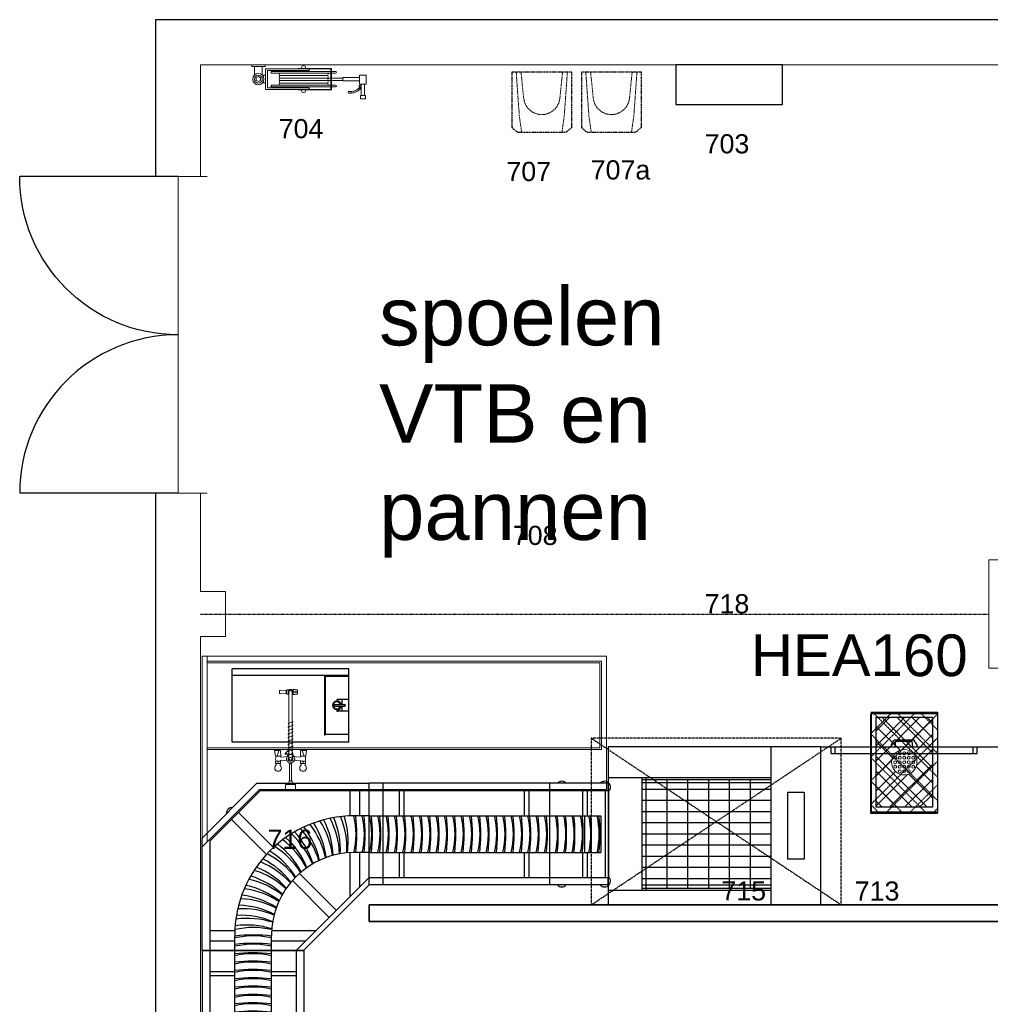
# Model space of a CAD drawing. Header units: millimetres. Extents: x 251300 to 553564, y 2563 to 144710.
# Tile 17 of 57: x 251300 to 257123, y 30348 to 36254. Entities that reach past the tile are written whole.
import ezdxf
from ezdxf.enums import TextEntityAlignment as Align

# ---------------------------------------------------------------- set-up
doc = ezdxf.new("R2010")
doc.units = ezdxf.units.MM
doc.set_wipeout_variables(frame=1)
for name, pattern in [('DASHDOT', [1, 0.5, -0.25, 0, -0.25]), ('DASHDOT2', [12.7, 6.35, -3.175, 0, -3.175]), ('GEN', [10000000000.0, 0, 10000000000.0]), ('HIDDEN', [9.525, 6.35, -3.175])]:
    doc.linetypes.add(name, pattern=pattern)
for name, color, linetype in [('0 @ 50', 7, 'Continuous'), ('A--$01A__Algemeen-Txt25', 2, 'Continuous'), ('A--L28B_Hoofddraagconstructies', 2, 'Continuous'), ('al73ren-0', 251, 'Continuous'), ('al73ren-1', 7, 'Continuous'), ('AL73REN-2', 3, 'GEN'), ('AL73WEX-0', 251, 'Continuous'), ('AL73WEX-1', 7, 'Continuous'), ('AL73WEX-3A', 251, 'HIDDEN'), ('AT73REN-2', 3, 'GEN')]:
    doc.layers.add(name, color=color, linetype=linetype)
for name, color, linetype, lineweight in [('AFZUIGING', 98, 'DASHDOT', 25), ('ALN_L73.10_Apparaten', 7, 'Continuous', 20), ('ALN_L73.11_Apparaten', 252, 'Continuous', 15), ('APPARAAT1', 2, 'Continuous', 25), ('APPARAAT2', 1, 'Continuous', 20), ('APPARAAT3', 6, 'Continuous', 18), ('APPARAAT5', 7, 'Continuous', 5), ('BWK ALGEMEEN', 1, 'Continuous', 25), ('BWK MUREN', 3, 'Continuous', 35), ('POSITIENUMMER', 141, 'Continuous', 20), ('TEKST PS', 10, 'Continuous', 9), ('X-L21_C_buitenwanden', 7, 'Continuous', 30), ('X-L22_C_binnenwand', 7, 'Continuous', 13), ('X-L32_C_binnenwandopeningen', 3, 'Continuous', 5)]:
    doc.layers.add(name, color=color, linetype=linetype, lineweight=lineweight)
doc.styles.add('DVD_ALG 2.5mm_RE', font='arial.ttf', dxfattribs={"height": 2.5})
doc.styles.add('PS', font='arial.ttf')
doc.styles.get("Standard").update_dxf_attribs({"font": 'arial.ttf'})

# ---------------------------------------------------------------- blocks, each defined once
blk = doc.blocks.new('POSITIENUMMER')
at = {"layer": 'POSITIENUMMER', "style": 'PS', "flags": 1}
for tag, p in [('MERK-TYPE', (-1.22, -6.81)), ('AFMETINGEN', (-1.22, -10.86)), ('OMSCHRIJVING', (-1.22, -14.79)), ('OPMERKINGEN', (-1.22, -18.98))]:
    blk.add_attdef(tag, p, '', height=2.8, dxfattribs=at)
blk.add_wipeout([(-5.03, 0), (-5.03, 0.11), (-5.02, 0.2), (-5, 0.34), (-4.97, 0.48), (-4.93, 0.6), (-4.86, 0.76), (-4.78, 0.92), (-4.69, 1.07), (-4.6, 1.2), (-4.54, 1.27), (-4.48, 1.34), (-4.43, 1.4), (-4.35, 1.49), (-4.26, 1.57), (-4.18, 1.64), (-4.07, 1.73), (-3.91, 1.86), (-3.77, 1.95), (-3.62, 2.05), (-3.49, 2.12), (-3.31, 2.22), (-3.18, 2.29), (-3.02, 2.36), (-2.86, 2.43), (-2.72, 2.48), (-2.53, 2.55), (-2.36, 2.61), (-2.17, 2.66), (-2, 2.71), (-1.73, 2.77), (-1.53, 2.81), (-1.37, 2.84), (-1.13, 2.88), (-0.93, 2.9), (-0.73, 2.92), (-0.52, 2.93), (-0.28, 2.95), (-0.09, 2.95), (0.17, 2.95), (0.35, 2.94), (0.58, 2.93), (0.78, 2.91), (1, 2.89), (1.15, 2.87), (1.32, 2.85), (1.47, 2.82), (1.68, 2.78), (1.88, 2.74), (2.01, 2.7), (2.16, 2.67), (2.37, 2.6), (2.54, 2.55), (2.65, 2.51), (2.78, 2.46), (2.91, 2.41), (3.05, 2.34), (3.21, 2.27), (3.32, 2.22), (3.46, 2.14), (3.61, 2.06), (3.73, 1.98), (3.85, 1.9), (4, 1.79), (4.11, 1.7), (4.21, 1.62), (4.33, 1.5), (4.43, 1.4), (4.53, 1.29), (4.62, 1.17), (4.69, 1.06), (4.77, 0.94), (4.83, 0.83), (4.89, 0.7), (4.93, 0.6), (4.97, 0.47), (4.99, 0.38), (5.02, 0.23), (5.03, 0.13), (5.03, 0.07), (5.03, 0.04), (5.03, -0.07), (5.02, -0.18), (5.02, -0.17), (5.01, -0.3), (4.96, -0.48), (4.92, -0.62), (4.88, -0.73), (4.79, -0.9), (4.74, -0.99), (4.69, -1.08), (4.62, -1.17), (4.52, -1.29), (4.44, -1.39), (4.37, -1.46), (4.28, -1.55), (4.2, -1.63), (4.05, -1.75), (3.95, -1.83), (3.83, -1.91), (3.65, -2.03), (3.52, -2.11), (3.37, -2.19), (3.23, -2.26), (3.12, -2.32), (2.93, -2.4), (2.81, -2.45), (2.67, -2.5), (2.5, -2.56), (2.26, -2.63), (2.12, -2.68), (1.9, -2.73), (1.71, -2.78), (1.55, -2.81), (1.41, -2.83), (1.28, -2.85), (1.11, -2.88), (0.84, -2.91), (0.68, -2.92), (0.46, -2.94), (0.29, -2.95), (0.1, -2.95), (-0.12, -2.95), (-0.33, -2.94), (-0.56, -2.93), (-0.83, -2.91), (-1.09, -2.88), (-1.3, -2.85), (-1.58, -2.8), (-1.83, -2.75), (-2.05, -2.69), (-2.13, -2.67), (-2.15, -2.67), (-2.41, -2.59), (-2.61, -2.52), (-2.79, -2.45), (-2.94, -2.39), (-3.08, -2.33), (-3.25, -2.25), (-3.37, -2.19), (-3.5, -2.12), (-3.64, -2.04), (-3.76, -1.96), (-3.89, -1.87), (-3.97, -1.81), (-4.08, -1.73), (-4.15, -1.67), (-4.32, -1.51), (-4.48, -1.35), (-4.55, -1.26), (-4.64, -1.14), (-4.73, -1), (-4.79, -0.9), (-4.86, -0.77), (-4.91, -0.65), (-4.94, -0.55), (-4.97, -0.44), (-5.01, -0.28), (-5.02, -0.19), (-5.03, -0.07)]).dxf.layer = 'POSITIENUMMER'
at = {"layer": 'POSITIENUMMER'}
blk.add_attdef('POS', text='', height=2.3, dxfattribs=at).set_placement((0, 0), align=Align.MIDDLE)
blk = doc.blocks.new('DVDVB_32_-S-_DubbelDeur')
at = {"linetype": 'Continuous', "lineweight": 13}
blk.add_wipeout([(0, -0.5), (1, -0.5), (1, 0.5), (0, 0.5)], dxfattribs=at)
at = {"color": 0, "linetype": 'ByBlock', "lineweight": -2}
for p, q in [((0, -0.5), (0, 0.5)), ((1, -0.5), (1, 0.5)), ((0, 0), (1, 0))]:
    blk.add_line(p, q, dxfattribs=at)
blk = doc.blocks.new('*U42')
at = {"layer": 'APPARAAT2'}
for p, q in [((-39.9, -10), (-39.9, 0)), ((-39.9, 0), (39.9, 0)), ((39.9, -10), (39.9, 0)), ((-39.9, -10), (39.9, -10)), ((-23, -62.1), (-23, -10)), ((23, -62.1), (23, -10)), ((43.7, -25.3), (303.9, -25.3)), ((43.7, -148.1), (43.7, -25.3)), ((53.7, -35.3), (271.6, -35.3)), ((53.7, -138.1), (53.7, -35.3)), ((74.6, -45.2), (76.1, -41.7)), ((76.1, -48.7), (74.6, -45.2)), ((76.1, -41.7), (79.6, -40.2)), ((79.6, -50.2), (76.1, -48.7)), ((79.6, -40.2), (463.6, -40.2)), ((129.6, -50.2), (79.6, -50.2)), ((239.1, -22.3), (438.6, -22.3)), ((239.1, -25.3), (239.1, -22.3)), ((239.1, -25.3), (435.6, -25.3)), ((259.6, -16.8), (263.1, -8.3)), ((259.6, -22.3), (259.6, -16.8)), ((263.1, -8.3), (271.6, -4.8)), ((271.6, -4.8), (280.1, -8.3)), ((303.9, -35.3), (271.6, -35.3)), ((280.1, -8.3), (283.6, -16.8)), ((283.6, -16.8), (283.6, -22.3)), ((303.9, -35.3), (303.9, -25.3)), ((463.6, -50.2), (413.6, -50.2)), ((435.6, -148.3), (435.6, -25.3)), ((438.6, -151.3), (438.6, -22.3)), ((463.6, -40.2), (467.1, -41.7)), ((467.1, -48.7), (463.6, -50.2)), ((467.1, -41.7), (468.6, -45.2)), ((468.6, -45.2), (467.1, -48.7)), ((43.7, -63.7), (24.6, -63.7)), ((43.7, -109.7), (24.6, -109.7)), ((507.2, -80.2), (507.2, -95.2)), ((607.2, -62.9), (647.2, -62.9)), ((607.2, -116.5), (607.2, -62.9)), ((647.2, -116.5), (607.2, -116.5)), ((617.2, -116.5), (637.2, -116.5)), ((617.2, -185.6), (617.2, -116.5)), ((637.2, -116.5), (637.2, -185.6)), ((647.2, -62.9), (647.2, -116.5)), ((43.7, -148.1), (303.9, -148.1)), ((53.7, -138.1), (271.6, -138.1)), ((76.1, -124.7), (74.6, -128.2)), ((74.6, -128.2), (76.1, -131.7)), ((79.6, -123.2), (76.1, -124.7)), ((76.1, -131.7), (79.6, -133.2)), ((129.6, -123.2), (79.6, -123.2)), ((79.6, -133.2), (463.6, -133.2)), ((239.1, -148.3), (435.6, -148.3)), ((239.1, -151.3), (239.1, -148.3)), ((239.1, -151.3), (438.6, -151.3)), ((259.6, -151.3), (259.6, -156.6)), ((259.6, -156.6), (263.1, -165.1)), ((263.1, -165.1), (271.6, -168.6)), ((303.9, -138.1), (271.6, -138.1)), ((271.6, -168.6), (280.1, -165.1)), ((280.1, -165.1), (283.6, -156.6)), ((283.6, -156.6), (283.6, -151.3)), ((303.9, -138.1), (303.9, -148.1)), ((463.6, -123.2), (413.6, -123.2)), ((467.1, -124.7), (463.6, -123.2)), ((463.6, -133.2), (467.1, -131.7)), ((468.6, -128.2), (467.1, -124.7)), ((467.1, -131.7), (468.6, -128.2)), ((617.2, -124.8), (605.5, -124.8)), ((605.5, -124.8), (605.5, -139.1)), ((637.2, -185.6), (617.2, -185.6))]:
    blk.add_line(p, q, dxfattribs=at)
for points in [[(-13, -94.2), (0, -101.7), (13, -94.2), (13, -79.2), (0, -71.7), (-13, -79.2)], [(607.2, -77.7), (607.2, -97.7), (507.2, -97.7), (507.2, -77.7)], [(642.2, -185.6), (642.2, -205.6), (612.2, -205.6), (612.2, -185.6)]]:
    blk.add_lwpolyline(points, close=True, dxfattribs=at)
for centre, radius in [((0, -86.7), 33.7), ((0, -86.7), 23.7), ((611.5, -138.4), 5.81), ((611.5, -138.4), 2.39)]:
    blk.add_circle(centre, radius, dxfattribs=at)
for centre, radius, start, end in [((543.1, -166.2), 5, 87.65247, 267.65247), ((546.8, -75.6), 95.7, 267.65247, 273.41166), ((546.8, -75.6), 85.7, 267.65247, 313.44485), ((557.4, -174.3), 5.9, 45.25322, 147.05893), ((546.8, -75.6), 95.7, 278.90049, 284.4835), ((576.4, -169.8), 5.9, 49.79678, 165.14715), ((546.8, -75.6), 95.7, 290.46043, 294.83809), ((592.9, -163), 5.9, 61.05871, 174.53158), ((546.8, -75.6), 95.7, 300.7522, 314.69404)]:
    blk.add_arc(centre, radius, start, end, dxfattribs=at)
at = {"layer": 'APPARAAT3'}
for p, q in [((126.1, -51.7), (124.6, -55.2)), ((124.6, -55.2), (126.1, -63.7)), ((129.6, -50.2), (126.1, -51.7)), ((171.6, -50.2), (129.6, -50.2)), ((413.6, -50.2), (171.6, -50.2)), ((417.1, -51.7), (413.6, -50.2)), ((418.6, -55.2), (417.1, -51.7)), ((417.1, -63.7), (418.6, -55.2)), ((126.1, -66.7), (124.6, -70.2)), ((124.6, -70.2), (126.1, -78.7)), ((126.1, -81.7), (124.6, -85.2)), ((124.6, -85.2), (126.1, -93.7)), ((126.1, -96.7), (124.6, -100.2)), ((124.6, -100.2), (126.1, -108.7)), ((126.1, -111.7), (124.6, -115.2)), ((124.6, -115.2), (126.1, -121.7)), ((129.6, -65.2), (126.1, -66.7)), ((126.1, -78.7), (129.6, -80.2)), ((129.6, -80.2), (126.1, -81.7)), ((126.1, -93.7), (129.6, -95.2)), ((129.6, -95.2), (126.1, -96.7)), ((126.1, -108.7), (129.6, -110.2)), ((129.6, -110.2), (126.1, -111.7)), ((129.6, -65.2), (413.6, -65.2)), ((171.6, -65.2), (129.6, -65.2)), ((129.6, -80.2), (435.6, -80.2)), ((171.6, -80.2), (129.6, -80.2)), ((129.6, -95.2), (435.6, -95.2)), ((171.6, -95.2), (129.6, -95.2)), ((129.6, -110.2), (413.6, -110.2)), ((171.6, -110.2), (129.6, -110.2)), ((371.6, -65.2), (171.6, -65.2)), ((371.6, -80.2), (171.6, -80.2)), ((371.6, -95.2), (171.6, -95.2)), ((371.6, -110.2), (171.6, -110.2)), ((413.6, -65.2), (371.6, -65.2)), ((413.6, -80.2), (371.6, -80.2)), ((413.6, -95.2), (371.6, -95.2)), ((413.6, -110.2), (371.6, -110.2)), ((417.1, -66.7), (413.6, -65.2)), ((413.6, -80.2), (417.1, -78.7)), ((417.1, -81.7), (413.6, -80.2)), ((413.6, -95.2), (417.1, -93.7)), ((417.1, -96.7), (413.6, -95.2)), ((413.6, -110.2), (417.1, -108.7)), ((417.1, -111.7), (413.6, -110.2)), ((418.6, -70.2), (417.1, -66.7)), ((417.1, -78.7), (418.6, -70.2)), ((418.6, -85.2), (417.1, -81.7)), ((417.1, -93.7), (418.6, -85.2)), ((418.6, -100.2), (417.1, -96.7)), ((417.1, -108.7), (418.6, -100.2)), ((418.6, -115.2), (417.1, -111.7)), ((417.1, -121.7), (418.6, -115.2)), ((438.6, -80.2), (507.2, -80.2)), ((438.6, -95.2), (507.2, -95.2)), ((126.1, -121.7), (129.6, -123.2)), ((129.6, -123.2), (413.6, -123.2)), ((413.6, -123.2), (417.1, -121.7))]:
    blk.add_line(p, q, dxfattribs=at)
blk = doc.blocks.new('206')
at = {"layer": 'APPARAAT1', "linetype": 'HIDDEN'}
for p, q in [((360, 0), (0, 0)), ((0, 0), (0, -329.9)), ((360, -329.9), (360, 0)), ((0, -329.9), (25.3, -352.4)), ((0, -329.9), (0, -329.9)), ((360, -329.9), (334.7, -352.4)), ((360, -329.9), (360, -329.9)), ((45.2, -360), (314.8, -360))]:
    blk.add_line(p, q, dxfattribs=at)
for centre, start, end in [((45.2, -330), 228.30559, 270), ((314.8, -330), 270, 311.69441)]:
    blk.add_arc(centre, 30, start, end, dxfattribs=at)
at = {"layer": 'APPARAAT5', "linetype": 'HIDDEN'}
for p, q in [((26.6, 0), (45.2, -261.7)), ((55.4, 0), (71.4, -155.2)), ((304.6, 0), (288.6, -155.2)), ((333.4, 0), (314.8, -261.7)), ((59.3, -360), (45.2, -261.7)), ((300.7, -360), (314.8, -261.7))]:
    blk.add_line(p, q, dxfattribs=at)
blk.add_arc((180, -144), 109.2, 185.89581, 354.10419, dxfattribs=at)
blk = doc.blocks.new('flex motorkast')
at = {"layer": 'al73ren-0', "linetype": 'Continuous'}
for p, q in [((5958.9, 4498.6), (5954.9, 4498.6)), ((5954.9, 4498.6), (5954.9, 4490.6)), ((6308.9, 4490.6), (5954.9, 4490.6)), ((5954.9, 4490.6), (5954.9, 3970.6)), ((5974.9, 4490.6), (5974.9, 3970.6)), ((6085.9, 4340.6), (6085.9, 4490.6)), ((6110.9, 4490.6), (6110.9, 4340.6)), ((6308.9, 4535.6), (6308.9, 3925.6)), ((6003.4, 4120.6), (6003.4, 4340.6)), ((6098.4, 4340.6), (6003.4, 4340.6)), ((6308.9, 4340.6), (6098.4, 4340.6)), ((6098.4, 4340.6), (6098.4, 4120.6)), ((6098.4, 4120.6), (6003.4, 4120.6)), ((6085.9, 3970.6), (6085.9, 4120.6)), ((6308.9, 4120.6), (6098.4, 4120.6)), ((6110.9, 4120.6), (6110.9, 3970.6)), ((5954.9, 3970.6), (6308.9, 3970.6)), ((5954.9, 3962.6), (5954.9, 3970.6)), ((5954.9, 3962.6), (5958.9, 3962.6))]:
    blk.add_line(p, q, dxfattribs=at)
for centre, radius, start, end in [((5980.4, 4512.6), 35, 41.08233, 223.23323), ((6237.4, 4512.6), 35, 41.08233, 138.91767), ((6978.4, 4230.6), 970, 173.48853, 186.51147), ((6508.4, 4230.6), 495, 167.16041, 192.83959), ((7028.4, 4230.6), 970, 173.48853, 186.51147), ((6558.4, 4230.6), 495, 167.16041, 192.83959), ((7078.4, 4230.6), 970, 173.48853, 186.51147), ((6608.4, 4230.6), 495, 167.16041, 192.83959), ((7128.4, 4230.6), 970, 173.48853, 186.51147), ((6658.4, 4230.6), 495, 167.16041, 192.83959), ((7178.4, 4230.6), 970, 173.48853, 186.51147), ((6708.4, 4230.6), 495, 167.16041, 192.83959), ((7228.4, 4230.6), 970, 173.48853, 186.51147), ((6758.4, 4230.6), 495, 167.16041, 192.83959), ((5980.4, 3948.6), 35, 136.76677, 270), ((5980.4, 3948.6), 35, 270, 318.91767), ((6237.4, 3948.6), 35, 221.08233, 270), ((6237.4, 3948.6), 35, 270, 318.91767)]:
    blk.add_arc(centre, radius, start, end, dxfattribs=at)
at = {"layer": 'al73ren-1', "linetype": 'Continuous'}
for p, q in [((5958.9, 4535.6), (6308.9, 4535.6)), ((5958.9, 4535.6), (5958.9, 4498.6)), ((5958.9, 3962.6), (5958.9, 3925.6)), ((5958.9, 3925.6), (6308.9, 3925.6))]:
    blk.add_line(p, q, dxfattribs=at)
blk = doc.blocks.new('A$C9f759018')
at = {"linetype": 'Continuous'}
for p, q in [((0, 392.5), (1, 392.5)), ((392.5, 0), (392.5, 1))]:
    blk.add_line(p, q, dxfattribs=at)
at = {"layer": 'al73ren-0', "linetype": 'Continuous'}
for p, q in [((0, 1002.5), (0, 392.5)), ((655.1, 957.5), (0, 957.5)), ((57.5, 957.5), (57.5, 807.5)), ((117.5, 806.9), (117.5, 957.5)), ((957.5, 655.1), (655.1, 957.5)), ((785.1, 827.5), (575, 617.4)), ((0, 807.5), (87.5, 807.5)), ((617.4, 575), (827.5, 785.1)), ((957.5, 0), (957.5, 655.1)), ((0, 587.5), (87.5, 587.5)), ((57.5, 587.5), (57.5, 381.6)), ((117.5, 321.6), (117.5, 586.6)), ((0, 437.5), (1.6, 437.5)), ((1.6, 437.5), (437.5, 1.6)), ((419.2, 461.6), (198.3, 240.8)), ((240.8, 198.3), (461.6, 419.2)), ((586.6, 117.5), (321.6, 117.5)), ((587.5, 0), (587.5, 87.5)), ((957.5, 117.5), (806.9, 117.5)), ((807.5, 0), (807.5, 87.5)), ((381.6, 57.5), (587.5, 57.5)), ((437.5, 1.6), (437.5, 0)), ((807.5, 57.5), (957.5, 57.5)), ((392.5, 0), (1002.5, 0))]:
    blk.add_line(p, q, dxfattribs=at)
for centre, radius, start, end in [((822.2, 822.2), 35, 355.0052, 94.9948), ((-457.5, 695), 495, 347.16041, 12.83959), ((-457.5, 695), 495, 347.16041, 12.83959), ((-927.5, 695), 970, 353.48853, 6.51147), ((-407.5, 695), 495, 347.16041, 12.83959), ((-877.5, 695), 970, 353.48853, 6.51147), ((87.5, 87.5), 720, 0, 90), ((-357.5, 695), 495, 347.16041, 12.83959), ((-342.5, 734.9), 495, 342.16041, 7.83959), ((-302.6, 731.5), 495, 342.16041, 7.83959), ((-284.2, 770), 495, 337.16041, 2.83959), ((-244.8, 763), 495, 337.16041, 2.83959), ((-223.1, 799.7), 495, 332.16041, 357.83959), ((-184.5, 789.4), 495, 332.16041, 357.83959), ((-159.6, 824.1), 495, 327.16041, 352.83959), ((-122, 810.4), 495, 327.16041, 352.83959), ((-94.3, 842.8), 495, 322.16041, 347.83959), ((-58, 825.9), 495, 322.16041, 347.83959), ((-27.5, 855.8), 495, 317.16041, 342.83959), ((7.1, 835.8), 495, 317.16041, 342.83959), ((40.1, 862.9), 495, 312.16041, 337.83959), ((72.9, 839.9), 495, 312.16041, 337.83959), ((108.1, 864), 495, 307.16041, 332.83959), ((138.7, 838.3), 495, 307.16041, 332.83959), ((175.9, 859.3), 495, 302.16041, 327.83959), ((87.5, 87.5), 500, 0, 90), ((204.2, 831), 495, 302.16041, 327.83959), ((243, 848.6), 495, 297.16041, 322.83959), ((268.7, 818), 495, 297.16041, 322.83959), ((309, 832.2), 495, 292.16041, 317.83959), ((331.9, 799.4), 495, 292.16041, 317.83959), ((373.3, 810), 495, 287.16041, 312.83959), ((393.3, 775.4), 495, 287.16041, 312.83959), ((435.4, 782.4), 495, 282.16041, 307.83959), ((452.3, 746.1), 495, 282.16041, 307.83959), ((494.8, 749.4), 495, 277.16041, 302.83959), ((508.5, 711.8), 495, 277.16041, 302.83959), ((551.2, 711.4), 495, 272.16041, 297.83959), ((604, 668.6), 495, 267.16041, 292.83959), ((561.5, 672.7), 495, 272.16041, 297.83959), ((652.9, 621.3), 495, 262.16041, 287.83959), ((611, 629.2), 495, 267.16041, 292.83959), ((695.4, 574.7), 495, 257.16041, 282.83959), ((695.4, 1044.7), 970, 263.48853, 276.51147), ((695.4, 524.7), 495, 257.16041, 282.83959), ((695.4, 994.7), 970, 263.48853, 276.51147)]:
    blk.add_arc(centre, radius, start, end, dxfattribs=at)
at = {"layer": 'al73ren-1', "linetype": 'Continuous'}
for p, q in [((0, 1002.5), (673.7, 1002.5)), ((1002.5, 673.7), (673.7, 1002.5)), ((1002.5, 673.7), (1002.5, 0)), ((392.5, 1), (1, 392.5))]:
    blk.add_line(p, q, dxfattribs=at)
blk = doc.blocks.new('A$C89915ead')
at = {"layer": 'al73ren-0', "linetype": 'Continuous'}
for p, q in [((0, 753.8), (610, 753.8)), ((45, 753.8), (45, 0)), ((195, 753.8), (195, 139.5)), ((415, 753.8), (415, 139.5)), ((565, 0), (565, 753.8)), ((45, 655.8), (195, 655.8)), ((415, 655.8), (565, 655.8)), ((195, 630.8), (45, 630.8)), ((565, 630.8), (415, 630.8)), ((45, 152), (195, 152)), ((195, 127), (45, 127)), ((195, 139.5), (195, 0)), ((415, 152), (565, 152)), ((415, 139.5), (415, 0)), ((565, 127), (415, 127)), ((0, 0), (610, 0))]:
    blk.add_line(p, q, dxfattribs=at)
for centre, radius, start, end in [((305, 1214.5), 495, 257.16041, 282.83959), ((305, 1684.5), 970, 263.48853, 276.51147), ((305, 1164.5), 495, 257.16041, 282.83959), ((305, 1634.5), 970, 263.48853, 276.51147), ((305, 1114.5), 495, 257.16041, 282.83959), ((305, 1584.5), 970, 263.48853, 276.51147), ((305, 1064.5), 495, 257.16041, 282.83959), ((305, 1534.5), 970, 263.48853, 276.51147), ((305, 1014.5), 495, 257.16041, 282.83959), ((305, 1484.5), 970, 263.48853, 276.51147), ((305, 964.5), 495, 257.16041, 282.83959), ((305, 1434.5), 970, 263.48853, 276.51147), ((305, 914.5), 495, 257.16041, 282.83959), ((305, 1384.5), 970, 263.48853, 276.51147), ((305, 864.5), 495, 257.16041, 282.83959), ((305, 1334.5), 970, 263.48853, 276.51147), ((305, 814.5), 495, 257.16041, 282.83959), ((305, 1284.5), 970, 263.48853, 276.51147), ((305, 764.5), 495, 257.16041, 282.83959), ((305, 1234.5), 970, 263.48853, 276.51147), ((305, 714.5), 495, 257.16041, 282.83959), ((305, 1184.5), 970, 263.48853, 276.51147), ((305, 664.5), 495, 257.16041, 282.83959), ((305, 1134.5), 970, 263.48853, 276.51147), ((305, 614.5), 495, 257.16041, 282.83959), ((305, 1084.5), 970, 263.48853, 276.51147), ((305, 564.5), 495, 257.16041, 282.83959), ((305, 1034.5), 970, 263.48853, 276.51147), ((305, 514.5), 495, 257.16041, 282.83959), ((305, 984.5), 970, 263.48853, 276.51147)]:
    blk.add_arc(centre, radius, start, end, dxfattribs=at)
at = {"layer": 'al73ren-1', "linetype": 'Continuous'}
for p, q in [((0, 0), (0, 753.8)), ((610, 0), (610, 753.8))]:
    blk.add_line(p, q, dxfattribs=at)
blk = doc.blocks.new('KRB')
at = {"layer": 'ALN_L73.11_Apparaten'}
for p, q in [((-241.4, 727.4), (-241.4, 624.9)), ((-229.4, 727.4), (-229.4, 624.9)), ((-310.4, 623.4), (-310.4, 610.4)), ((-256.8, 607.7), (-235.4, 609.9)), ((-244.9, 594.9), (-244.9, 194.9)), ((-242.9, 618.7), (-242.9, 623.4)), ((-241.4, 624.9), (-229.4, 624.9)), ((-227.9, 618.7), (-227.9, 623.4)), ((-225.9, 594.9), (-225.9, 194.9)), ((-249.9, 567.9), (-249.9, 564.9)), ((-244.9, 567.9), (-249.9, 567.9)), ((-249.9, 564.9), (-244.9, 547.2)), ((-244.9, 564.9), (-249.9, 564.9)), ((-278.1, 184.5), (-278.1, 205.3)), ((-275.8, 207.8), (-263.6, 208.6)), ((-275.8, 182), (-263.6, 181.2)), ((-272.4, 195.6), (-251.1, 195.6)), ((-272.4, 194.1), (-272.4, 195.6)), ((-272.4, 194.1), (-251.1, 194.1)), ((-263.1, 209.1), (-263.1, 209.1)), ((-263.1, 180.6), (-263.1, 180.7)), ((-262.6, 209.6), (-251.1, 209.6)), ((-262.6, 180.1), (-251.1, 180.1)), ((-251.1, 180.1), (-251.1, 209.6)), ((-251.1, 208.6), (-244.9, 208.6)), ((-251.1, 195.6), (-247.4, 197.6)), ((-251.1, 194.1), (-247.4, 192.1)), ((-251.1, 181.1), (-213.1, 181.1)), ((-225.9, 208.6), (-213.1, 208.6)), ((-213.1, 181.1), (-213.1, 208.6)), ((-209.4, 203.4), (-213.1, 203.4)), ((-213.1, 199.4), (-210.4, 199.4)), ((-213.1, 190.4), (-210.4, 190.4)), ((-209.4, 186.4), (-213.1, 186.4)), ((-209.4, 203.4), (-173.8, 205.9)), ((-209.4, 198.3), (-209.4, 203.4)), ((-209.4, 186.4), (-209.4, 191.5)), ((-209.4, 186.4), (-173.8, 183.9))]:
    blk.add_line(p, q, dxfattribs=at)
at = {"layer": 'ALN_L73.11_Apparaten', "color": 1}
blk.add_line((-305.3, 545.4), (-316.4, 579.4), dxfattribs=at)
at = {"layer": 'ALN_L73.11_Apparaten', "color": 5}
blk.add_line((-165.4, 545.4), (-154.4, 579.4), dxfattribs=at)
at = {"layer": 'ALN_L73.11_Apparaten'}
blk.add_lwpolyline([(-212.9, 744.9, 0.414214), (-210.4, 747.4), (-210.4, 749.9), (-260.4, 749.9), (-260.4, 747.4, 0.414214), (-257.9, 744.9)], format="xyb", close=True, dxfattribs=at)
for points in [[(-247.7, 744.9, -0.397592), (-245.2, 742.5), (-244.4, 728.3, 0.397592), (-243.4, 727.4), (-227.3, 727.4, 0.397592), (-226.3, 728.3), (-225.5, 742.5, -0.397592), (-223, 744.9)], [(-298.4, 623.4), (-298.4, 632.1, -0.208712), (-296.8, 635.7, 2.548841), (-324, 635.7, -0.208712), (-322.4, 632.1), (-322.4, 623.4)], [(-172.4, 623.4), (-172.4, 632.1, 0.208712), (-174, 635.7, -2.548841), (-146.8, 635.7, 0.208712), (-148.4, 632.1), (-148.4, 632.1), (-148.4, 623.4)], [(-297.4, 610.5, 0.386709), (-289.3, 604.5), (-256.8, 607.7)], [(-173.4, 610.5, -0.386709), (-181.5, 604.5), (-213.9, 607.7), (-235.4, 609.9)], [(-297.4, 579.3, -0.386709), (-289.3, 585.3), (-253.9, 581.7, -0.385314), (-249.4, 576.8), (-249.4, 567.9)], [(-225.9, 545.4), (-220.9, 545.4), (-204.4, 561.3, 0.203902), (-202.8, 564.9)], [(-173.4, 579.3, 0.386709), (-181.5, 585.3), (-216.9, 581.7, 0.385314), (-221.4, 576.8), (-221.4, 567.9)], [(-173.8, 183.9, 0.017455), (-173.6, 183.9, 0.186861), (-171.9, 184.5, 0.101644), (-170.1, 187.1, 0.060213), (-169, 190.4, 0.046566), (-168.6, 194.9, 0.046566), (-169, 199.4, 0.060213), (-170.1, 202.7, 0.101644), (-171.9, 205.2, 0.186861), (-173.6, 205.9, 0.186861)], [(-173.6, 205.9, 0.017455), (-173.8, 205.9, 0.101644)]]:
    blk.add_lwpolyline(points, format="xyb", dxfattribs=at)
for points in [[(-324.9, 623.4), (-324.9, 610.4), (-295.9, 610.4), (-295.9, 623.4)], [(-145.9, 623.4), (-174.9, 623.4), (-174.9, 610.4), (-145.9, 610.4)], [(-326.4, 579.4), (-330.9, 545.4), (-294.9, 545.4), (-294.4, 579.4)], [(-176.4, 579.4), (-175.8, 545.4), (-139.9, 545.4), (-144.4, 579.4)]]:
    blk.add_lwpolyline(points, close=True, dxfattribs=at)
for points in [[(-322.4, 632.1), (-322.4, 632.1)], [(-160.4, 623.4), (-160.4, 610.4)], [(-225.9, 567.9), (-202.8, 567.9), (-202.8, 564.9), (-225.9, 564.9)], [(-244.9, 203.3), (-247.4, 201.8), (-247.4, 188)], [(-247.4, 188), (-235.4, 181), (-223.4, 188), (-223.4, 201.8), (-225.9, 203.3)]]:
    blk.add_lwpolyline(points, dxfattribs=at)
at = {"layer": 'ALN_L73.11_Apparaten', "color": 146, "true_color": 0x105689}
for points in [[(-244.9, 579.9), (-247.7, 580.7, -0.767327), (-247.7, 584.5), (-223.3, 591.1, 0.772036), (-223.3, 595), (-225.9, 595.6, -0.762012)], [(-244.9, 559), (-247.7, 559.8, -0.767327), (-247.7, 563.6), (-223.1, 570.2, 0.767327), (-223.1, 574.1), (-225.9, 574.8, -0.767327)], [(-244.9, 538.1), (-247.7, 538.9, -0.767327), (-247.7, 542.7), (-223.1, 549.3, 0.767327), (-223.1, 553.2), (-225.9, 553.9, -0.767327)], [(-244.9, 517.2), (-247.7, 518, -0.767327), (-247.7, 521.8), (-223.1, 528.4, 0.767327), (-223.1, 532.3), (-225.9, 533, -0.767327)], [(-244.9, 496.3), (-247.7, 497.1, -0.767327), (-247.7, 500.9), (-223.1, 507.5, 0.767327), (-223.1, 511.4), (-225.9, 512.1, -0.767327)], [(-244.9, 475.4), (-247.7, 476.2, -0.767327), (-247.7, 480), (-223.3, 486.6, 0.772036), (-223.3, 490.5), (-225.9, 491.1, -0.762012)], [(-244.9, 454.5), (-247.7, 455.3, -0.767327), (-247.7, 459.1), (-223.1, 465.7, 0.767327), (-223.1, 469.6), (-225.9, 470.3, -0.767327)], [(-244.9, 433.6), (-247.7, 434.4, -0.767327), (-247.7, 438.2), (-223.1, 444.8, 0.767327), (-223.1, 448.7), (-225.9, 449.4, -0.767327)], [(-244.9, 412.7), (-247.7, 413.5, -0.767327), (-247.7, 417.3), (-223.3, 423.9, 0.772036), (-223.3, 427.8), (-225.9, 428.4, -0.762012)], [(-244.9, 391.8), (-247.7, 392.6, -0.767327), (-247.7, 396.4), (-223.1, 403, 0.767327), (-223.1, 406.9), (-225.9, 407.6, -0.767327)], [(-244.9, 370.9), (-247.7, 371.7, -0.767327), (-247.7, 375.5), (-223.3, 382.1, 0.772036), (-223.3, 386), (-225.9, 386.6, -0.762012)]]:
    blk.add_lwpolyline(points, format="xyb", dxfattribs=at)
at = {"layer": 'ALN_L73.11_Apparaten'}
blk.add_circle((-235.4, 594.9), 25, dxfattribs=at)
for centre, radius, start, end in [((-244, 594.9), 80.8, 168.94492, 191.05508), ((-235.4, 594.9), 15, 309.29648, 230.70352), ((-235.4, 594.9), 9.5, 0, 180), ((-242.9, 624.9), 1.5, 270, 0), ((-227.9, 624.9), 1.5, 180, 270), ((-226.7, 594.9), 80.8, 348.94492, 11.05508), ((-275.6, 205.3), 2.5, 93.81407, 180), ((-275.6, 184.5), 2.5, 180, 266.18593), ((-263.6, 209.1), 0.5, 273.81407, 0), ((-263.6, 180.7), 0.5, 0, 86.18593), ((-262.6, 209.1), 0.5, 90, 180), ((-262.6, 180.6), 0.5, 180, 270), ((-235.4, 194.9), 17, 233.98115, 306.01885), ((-235.4, 194.9), 9.5, 180, 0), ((-214.4, 194.9), 6, 311.40962, 48.59038)]:
    blk.add_arc(centre, radius, start, end, dxfattribs=at)
blk = doc.blocks.new('A$C5169b158')
at = {"layer": 'al73ren-0'}
for p, q in [((880, 1029.3), (180, 1029.3)), ((735, 669.3), (735, 1029.3)), ((737.5, 1024.3), (877.5, 1024.3)), ((737.5, 1024.3), (737.5, 674.3)), ((877.5, 1024.3), (877.5, 884.3)), ((854, 853.3), (790, 853.3)), ((790, 845.3), (854, 845.3)), ((807.5, 880.8), (807.5, 880.1)), ((880, 884.3), (811, 884.3)), ((837.5, 884.3), (837.5, 853.3)), ((837.5, 845.3), (837.5, 814.3)), ((878.5, 884.3), (878.5, 814.3)), ((807.5, 818.5), (807.5, 817.8)), ((880, 814.3), (811, 814.3)), ((877.5, 814.3), (877.5, 674.3)), ((877.5, 674.3), (737.5, 674.3)), ((880, 629.3), (180, 629.3))]:
    blk.add_line(p, q, dxfattribs=at)
for centre, radius, start, end in [((807.5, 849.3), 25, 9.2069, 350.7931), ((807.5, 849.3), 21.5, 10.72215, 349.27785), ((790, 849.3), 4, 90, 270), ((811, 880.8), 3.5, 90, 180), ((811, 880.1), 3.5, 180, 263.5173), ((807.5, 849.3), 27.5, 8.3636, 83.5173), ((807.5, 849.3), 27.5, 276.4827, 351.6364), ((854, 849.3), 5, 233.1301, 126.8699), ((854, 849.3), 4, 270, 90), ((811, 818.5), 3.5, 96.4827, 180), ((811, 817.8), 3.5, 180, 270)]:
    blk.add_arc(centre, radius, start, end, dxfattribs=at)
at = {"layer": 'al73ren-1'}
for p, q in [((880, 1069.3), (180, 1069.3)), ((180, 629.3), (180, 1069.3)), ((880, 629.3), (880, 1069.3)), ((880, 629.3), (180, 629.3))]:
    blk.add_line(p, q, dxfattribs=at)
at = {"layer": 'ALN_L73.10_Apparaten'}
for p, q in [((2425, 1144.3), (0, 1144.3)), ((0, 1144.3), (0, 0)), ((30, 1144.3), (30, 30)), ((2425, 344.3), (2425, 1144.3)), ((500, 374.3), (560, 374.3)), ((500, 374.3), (500, 344.3)), ((560, 374.3), (560, 344.3)), ((344.3, 344.3), (0, 0)), ((344.3, 344.3), (2425, 344.3))]:
    blk.add_line(p, q, dxfattribs=at)
at = {"layer": 'ALN_L73.11_Apparaten'}
for p, q in [((2395, 1114.3), (30, 1114.3)), ((2385, 1104.3), (30, 1104.3)), ((2385, 594.3), (2385, 1104.3)), ((2395, 584.3), (2395, 1114.3)), ((2385, 594.3), (30, 594.3)), ((2395, 584.3), (30, 584.3))]:
    blk.add_line(p, q, dxfattribs=at)
at = {"layer": 'AT73REN-2', "rotation": 180}
blk.add_blockref('KRB', (294.6, 1124.2), dxfattribs=at)
blk = doc.blocks.new('A$Ca90d6039')
at = {"layer": 'AL73WEX-0'}
for p, q in [((975, 948), (975, 0)), ((1275, 0), (1275, 948)), ((1337.5, 907.3), (1337.5, 948)), ((1360.5, 907.3), (1360.5, 948)), ((1699.5, 962), (1715.7, 990)), ((1699.5, 948), (1699.5, 962)), ((1699.5, 948), (1722, 948)), ((1715.7, 990), (1834.3, 990)), ((1722, 948), (1725.7, 983)), ((1725.7, 983), (1824.3, 983)), ((1828, 948), (1824.3, 983)), ((1828, 948), (1850.5, 948)), ((1850.5, 962), (1834.3, 990)), ((1850.5, 962), (1850.5, 948)), ((2189.5, 907.3), (2189.5, 948)), ((2212.5, 907.3), (2212.5, 948)), ((1337.5, 907.3), (2212.5, 907.3)), ((975, 762.8), (0, 762.8)), ((201.3, 762.8), (201.3, 85.8)), ((975, 750.3), (201.3, 750.3)), ((975, 731.3), (201.3, 731.3)), ((226.3, 762.8), (226.3, 85.8)), ((351.3, 752.3), (351.3, 96.3)), ((476.3, 752.3), (476.3, 96.3)), ((601.3, 752.3), (601.3, 96.3)), ((726.3, 752.3), (726.3, 96.3)), ((851.3, 752.3), (851.3, 96.3)), ((976.3, 752.3), (976.3, 96.3)), ((975, 692.3), (201.3, 692.3)), ((975, 625.3), (201.3, 625.3)), ((975, 558.3), (201.3, 558.3)), ((975, 491.3), (201.3, 491.3)), ((975, 424.3), (201.3, 424.3)), ((975, 357.3), (201.3, 357.3)), ((975, 290.3), (201.3, 290.3)), ((975, 223.3), (201.3, 223.3)), ((975, 156.3), (201.3, 156.3)), ((975, 85.8), (0, 85.8)), ((975, 117.3), (201.3, 117.3)), ((975, 98.3), (201.3, 98.3))]:
    blk.add_line(p, q, dxfattribs=at)
at = {"layer": 'AL73WEX-1'}
for p, q in [((1275, 948), (0, 948)), ((0, 948), (0, 0)), ((1275, 948), (2525, 948)), ((1075, 674), (1075, 274)), ((1175, 674), (1075, 674)), ((1175, 674), (1175, 274)), ((1175, 274), (1075, 274)), ((0, 0), (1275, 0)), ((1275, 0), (2525, 0))]:
    blk.add_line(p, q, dxfattribs=at)
at = {"layer": 'AL73WEX-3A', "linetype": 'HIDDEN', "ltscale": 0.5}
for p, q in [((1696.3, 1148), (1575, 1026.7)), ((1575, 948), (1575, 1148)), ((1575, 1148), (1975, 1148)), ((1594.3, 1148), (1794.3, 948)), ((1837.7, 1148), (1637.7, 948)), ((1735.7, 1148), (1935.7, 948)), ((1975, 1143.9), (1779.1, 948)), ((1877.1, 1148), (1975, 1050.1)), ((1975, 1148), (1975, 948)), ((1575, 1025.9), (1652.9, 948)), ((1779.1, 948), (1575, 743.9)), ((1920.6, 948), (1575, 602.4)), ((1575, 548), (1575, 948)), ((1652.9, 948), (1975, 625.9)), ((1794.3, 948), (1975, 767.3)), ((1975, 948), (1975, 548)), ((1575, 884.4), (1911.4, 548)), ((1975, 861), (1662, 548)), ((1575, 743), (1770, 548)), ((1975, 719.6), (1803.4, 548)), ((1575, 601.6), (1628.6, 548)), ((1975, 548), (1575, 548)), ((1975, 578.2), (1944.8, 548))]:
    blk.add_line(p, q, dxfattribs=at)
at = {"layer": 'AL73WEX-3A', "linetype": 'HIDDEN'}
for p, q in [((1637.7, 948), (1575, 885.3)), ((1935.7, 948), (1975, 908.7))]:
    blk.add_line(p, q, dxfattribs=at)
at = {"layer": 'AL73WEX-3A', "linetype": 'Continuous'}
blk.add_line((1975, 1002.4), (1920.6, 948), dxfattribs=at)
blk = doc.blocks.new('*U224')
at = {"layer": 'BWK ALGEMEEN', "lineweight": 9}
h = blk.add_hatch(dxfattribs=at)
h.set_pattern_fill('NET', color=256, scale=20, angle=45, style=0)
h.set_pattern_definition([(45, (-11346.43, -8465.65), (-44.90128, 44.90128), []), (135, (-11346.43, -8465.65), (-44.90128, -44.90128), [])])
edge = h.paths.add_edge_path(flags=16)
edge.add_arc((0, -150), 76, 0, 360)
h.paths.add_polyline_path([(-270, 19.1), (270, 19.1), (270, -318.9), (-270, -318.9)])
at = {"layer": 'BWK ALGEMEEN'}
for p, q in [((-300, -348.9), (-300, 49.1)), ((-300, 49.1), (300, 49.1)), ((-270, -318.9), (-270, 19.1)), ((-270, 19.1), (270, 19.1)), ((270, 19.1), (270, -318.9)), ((300, 49.1), (300, -348.9)), ((-300, -348.9), (300, -348.9)), ((270, -318.9), (-270, -318.9))]:
    blk.add_line(p, q, dxfattribs=at)
at = {"layer": 'BWK ALGEMEEN', "lineweight": 9}
for centre, radius in [((0, -150), 76), ((-54, -123), 9), ((-27, -96), 9), ((-27, -123), 9), ((0, -96), 9), ((0, -123), 9), ((27, -96), 9), ((27, -123), 9), ((54, -123), 9), ((-54, -150), 9), ((-54, -177), 9), ((-27, -150), 9), ((-27, -177), 9), ((0, -150), 9), ((0, -177), 9), ((27, -150), 9), ((27, -177), 9), ((54, -150), 9), ((54, -177), 9), ((-27, -204), 9), ((0, -204), 9), ((27, -204), 9)]:
    blk.add_circle(centre, radius, dxfattribs=at)

msp = doc.modelspace()

# ---------------------------------------------------------------- linework, layer by layer
at = {"layer": 'al73ren-0', "linetype": 'Continuous'}
for p, q in [((253481.2, 31063.5), (253481.2, 31673.5)), ((254481.2, 31063.5), (254481.2, 31673.5)), ((254481.2, 31628.5), (253397.4, 31628.5)), ((253579.2, 31478.5), (253579.2, 31628.5)), ((253604.2, 31628.5), (253604.2, 31478.5)), ((254329.2, 31478.5), (254329.2, 31628.5)), ((254354.2, 31628.5), (254354.2, 31478.5)), ((253397.4, 31478.5), (254341.7, 31478.5)), ((254341.7, 31478.5), (254481.2, 31478.5)), ((253397.4, 31258.5), (254341.7, 31258.5)), ((253579.2, 31108.5), (253579.2, 31258.5)), ((253604.2, 31258.5), (253604.2, 31108.5)), ((254329.2, 31108.5), (254329.2, 31258.5)), ((254341.7, 31258.5), (254481.2, 31258.5)), ((254354.2, 31258.5), (254354.2, 31108.5)), ((253397.4, 31108.5), (254481.2, 31108.5))]:
    msp.add_line(p, q, dxfattribs=at)
for centre, radius, start, end in [((252916.7, 31368.5), 495, 347.16041, 12.83959), ((252446.7, 31368.5), 970, 353.48853, 6.51147), ((252966.7, 31368.5), 495, 347.16041, 12.83959), ((252496.7, 31368.5), 970, 353.48853, 6.51147), ((253016.7, 31368.5), 495, 347.16041, 12.83959), ((252546.7, 31368.5), 970, 353.48853, 6.51147), ((253066.7, 31368.5), 495, 347.16041, 12.83959), ((252596.7, 31368.5), 970, 353.48853, 6.51147), ((253116.7, 31368.5), 495, 347.16041, 12.83959), ((252646.7, 31368.5), 970, 353.48853, 6.51147), ((253166.7, 31368.5), 495, 347.16041, 12.83959), ((252696.7, 31368.5), 970, 353.48853, 6.51147), ((253216.7, 31368.5), 495, 347.16041, 12.83959), ((252746.7, 31368.5), 970, 353.48853, 6.51147), ((253266.7, 31368.5), 495, 347.16041, 12.83959), ((252796.7, 31368.5), 970, 353.48853, 6.51147), ((253316.7, 31368.5), 495, 347.16041, 12.83959), ((252846.7, 31368.5), 970, 353.48853, 6.51147), ((253366.7, 31368.5), 495, 347.16041, 12.83959), ((252896.7, 31368.5), 970, 353.48853, 6.51147), ((253416.7, 31368.5), 495, 347.16041, 12.83959), ((252946.7, 31368.5), 970, 353.48853, 6.51147), ((253466.7, 31368.5), 495, 347.16041, 12.83959), ((252996.7, 31368.5), 970, 353.48853, 6.51147), ((253516.7, 31368.5), 495, 347.16041, 12.83959), ((253046.7, 31368.5), 970, 353.48853, 6.51147), ((253566.7, 31368.5), 495, 347.16041, 12.83959), ((253096.7, 31368.5), 970, 353.48853, 6.51147), ((253616.7, 31368.5), 495, 347.16041, 12.83959), ((253146.7, 31368.5), 970, 353.48853, 6.51147), ((253666.7, 31368.5), 495, 347.16041, 12.83959), ((253196.7, 31368.5), 970, 353.48853, 6.51147), ((253716.7, 31368.5), 495, 347.16041, 12.83959), ((253246.7, 31368.5), 970, 353.48853, 6.51147), ((253766.7, 31368.5), 495, 347.16041, 12.83959), ((253296.7, 31368.5), 970, 353.48853, 6.51147), ((253816.7, 31368.5), 495, 347.16041, 12.83959), ((253346.7, 31368.5), 970, 353.48853, 6.51147), ((253866.7, 31368.5), 495, 347.16041, 12.83959), ((253396.7, 31368.5), 970, 353.48853, 6.51147), ((253916.7, 31368.5), 495, 347.16041, 12.83959), ((253446.7, 31368.5), 970, 353.48853, 6.51147), ((253966.7, 31368.5), 495, 347.16041, 12.83959), ((253496.7, 31368.5), 970, 353.48853, 6.51147)]:
    msp.add_arc(centre, radius, start, end, dxfattribs=at)
at = {"layer": 'al73ren-1', "linetype": 'Continuous'}
for p, q in [((254481.2, 31673.5), (253397.4, 31673.5)), ((254481.2, 31063.5), (253397.4, 31063.5))]:
    msp.add_line(p, q, dxfattribs=at)
at = {"layer": 'ALN_L73.10_Apparaten'}
msp.add_line((252742.3, 31628.5), (252652.9, 31539.1), dxfattribs=at)
at = {"layer": 'APPARAAT1'}
msp.add_lwpolyline([(255237.1, 35744.6), (255876.7, 35744.6), (255876.7, 35983.8), (255237.1, 35983.8)], close=True, dxfattribs=at)
at = {"layer": 'BWK MUREN'}
for p, q in [((253397.4, 30944.2), (253397.4, 30844.2)), ((253397.4, 30844.2), (263356.2, 30844.2))]:
    msp.add_line(p, q, dxfattribs=at)
at = {"layer": 'X-L21_C_buitenwanden'}
for p, q in [((262184.9, 36253.8), (252114.9, 36253.8)), ((252114.9, 36253.8), (252114.9, 12763.8))]:
    msp.add_line(p, q, dxfattribs=at)
at = {"layer": 'X-L22_C_binnenwand'}
for p, q in [((262454.9, 35983.8), (252384.9, 35983.8)), ((252384.9, 35983.8), (252384.9, 32824)), ((252384.9, 32553.8), (252384.9, 13033.8))]:
    msp.add_line(p, q, dxfattribs=at)
msp.add_lwpolyline([(257114.9, 32363.5), (257414.9, 32363.5), (257414.9, 33013.5), (257114.9, 33013.5)], close=True, dxfattribs=at)
msp.add_lwpolyline([(252384.9, 32824), (252534.9, 32824), (252534.9, 32553.8), (252384.9, 32553.8)], dxfattribs=at)

# ---------------------------------------------------------------- block references
at = {"layer": '0 @ 50', "xscale": 50, "yscale": 50, "zscale": 50}
for p, values in [((252988.2, 35600.2), {'POS': '704'}), ((255543.4, 35509.5), {'POS': '703'}), ((254904.5, 35353), {'POS': '707a'}), ((254354.2, 35343.6), {'POS': '707'}), ((254392.7, 33160.8), {'POS': '708'}), ((255543.4, 32750.6), {'POS': '718'}), ((252921, 31337.7), {'POS': '716'}), ((255643.9, 31027.4), {'POS': '715'}), ((256444.1, 31027.4), {'POS': '713'})]:
    msp.add_blockref('POSITIENUMMER', p, dxfattribs=at).add_auto_attribs(values)
at = {"layer": 'AFZUIGING'}
for p in [(254252.4, 35938.2), (254669.8, 35938.2)]:
    msp.add_blockref('206', p, dxfattribs=at)
at = {"layer": 'AL73REN-2', "rotation": 180}
msp.add_blockref('flex motorkast', (260790, 35599.1), dxfattribs=at)
at = {"layer": 'ALN_L73.10_Apparaten', "rotation": 180}
msp.add_blockref('A$C89915ead', (253004.9, 30671), dxfattribs=at)
at = {"layer": 'APPARAAT2'}
msp.add_blockref('*U42', (252732, 35983.8), dxfattribs=at)
at = {"layer": 'APPARAAT2', "rotation": 270}
msp.add_blockref('*U224', (256757.1, 31799.6), dxfattribs=at)

# ---------------------------------------------------------------- texts
at = {"layer": 'A--$01A__Algemeen-Txt25', "insert": (255687.2, 32566.3), "char_height": 250, "attachment_point": 1, "style": 'DVD_ALG 2.5mm_RE'}
msp.add_mtext_dynamic_manual_height_columns('HEA160', width=1743.739, gutter_width=1250, heights=[0], dxfattribs=at)

# ---------------------------------------------------------------- next in the draw order: linework, layer by layer
at = {"layer": 'A--L28B_Hoofddraagconstructies', "linetype": 'DASHDOT2', "ltscale": 0.5}
msp.add_lwpolyline([(252384.9, 32688.9), (257114.9, 32688.5)], dxfattribs=at)
at = {"layer": 'AFZUIGING'}
for p, q in [((254729, 30944.2), (256229, 31944.2)), ((254729, 31944.2), (256229, 30944.2))]:
    msp.add_line(p, q, dxfattribs=at)
msp.add_lwpolyline([(254729, 30944.2), (256229, 30944.2), (256229, 31944.2), (254729, 31944.2)], close=True, dxfattribs=at)
at = {"layer": 'BWK MUREN'}
msp.add_line((263356.2, 30944.2), (253397.4, 30944.2), dxfattribs=at)

# ---------------------------------------------------------------- next in the draw order: block references
at = {"layer": 'al73ren-1', "rotation": 90}
msp.add_blockref('A$C9f759018', (253397.4, 30671), dxfattribs=at)
at = {"layer": 'ALN_L73.10_Apparaten'}
for name, p in [('A$C5169b158', (252394.9, 31291.6)), ('A$Ca90d6039', (254831.2, 30944.2))]:
    msp.add_blockref(name, p, dxfattribs=at)
at = {"layer": 'X-L32_C_binnenwandopeningen', "xscale": 1899.997239, "yscale": 349.9994056, "rotation": 90}
msp.add_blockref('DVDVB_32_-S-_DubbelDeur', (252249.9, 33413.8), dxfattribs=at)

# ---------------------------------------------------------------- next in the draw order: texts
at = {"layer": 'TEKST PS', "insert": (253456, 34650.3), "char_height": 350, "width": 2546.168, "attachment_point": 1, "style": 'PS'}
msp.add_mtext('spoelen VTB en pannen', dxfattribs=at)

# ---------------------------------------------------------------- next in the draw order: linework, layer by layer
at = {"color": 0, "linetype": 'ByBlock', "lineweight": -2}
for p, q in [((252249.9, 35313.8), (251299.9, 35313.8)), ((252249.9, 33413.8), (251299.9, 33413.8))]:
    msp.add_line(p, q, dxfattribs=at)
at = {"color": 0, "linetype": 'ByBlock', "lineweight": -2, "extrusion": (0, 0, -1)}
msp.add_ellipse((252249.9, 35313.8), major_axis=(-671.8, 671.8), ratio=1, start_param=3.926991, end_param=5.497787, dxfattribs=at)
at = {"color": 0, "linetype": 'ByBlock', "lineweight": -2}
msp.add_ellipse((252249.9, 33413.8), major_axis=(671.8, 671.8), ratio=1, start_param=0.785398, end_param=2.356194, dxfattribs=at)

doc.saveas('drawing.dxf')
